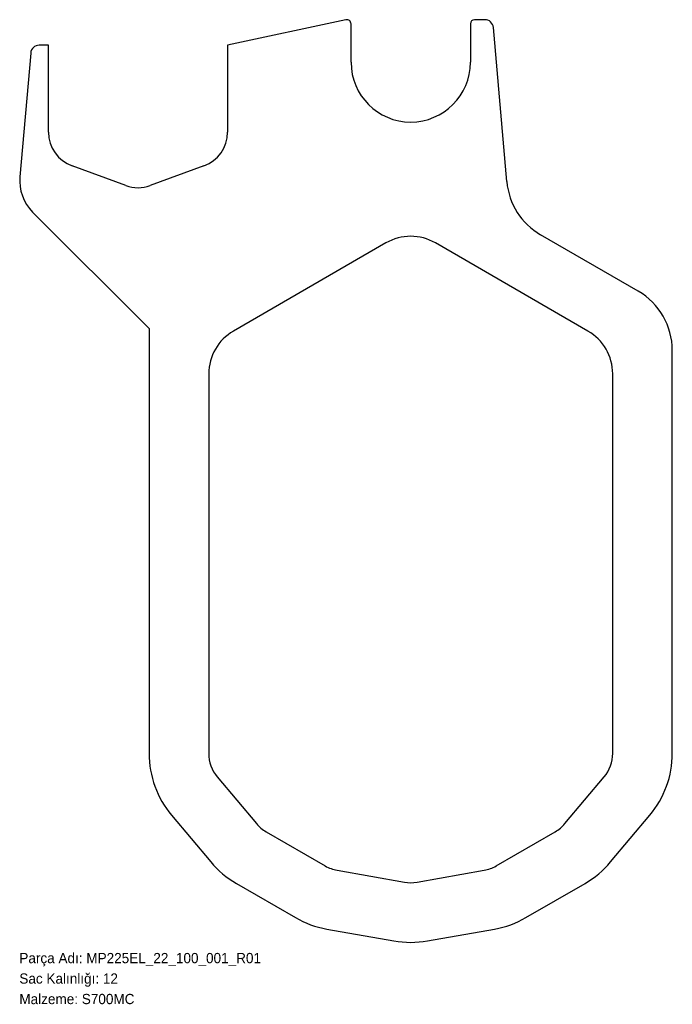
# Model space of a CAD drawing. Header units: millimetres. Extents: x 0 to 766, y -72 to 1082.
import ezdxf

# ---------------------------------------------------------------- set-up
doc = ezdxf.new("R2010")
doc.units = ezdxf.units.MM
doc.linetypes.add('SLD-Katı', pattern=[0])
doc.linetypes.add('SLD-Sürekli', pattern=[0])
doc.layers.add('METIN', color=96, linetype='SLD-Katı')
doc.styles.add('SLDTEXTSTYLE0', font='ARIAL.TTF', dxfattribs={"width": 0.948, "bigfont": 'bigfont'})
doc.styles.add('SLDTEXTSTYLE1', font='ARIAL.TTF', dxfattribs={"width": 0.948})

msp = doc.modelspace()

# ---------------------------------------------------------------- linework, layer by layer
at = {"color": 7, "linetype": 'SLD-Sürekli', "lineweight": 25}
for p, q in [((383.211484, 1082.288192), (244.262947, 1052.4)), ((389.262947, 1032.4), (389.262947, 1077.4)), ((529.262947, 1077.4), (529.262947, 1032.4)), ((546.262947, 1082.4), (534.262947, 1082.4)), ((572.042113, 892.479908), (556.224894, 1073.271557)), ((34.262947, 1052.4), (23.262947, 1052.4)), ((34.262947, 950.330125), (34.262947, 1052.4)), ((244.262947, 1052.4), (244.262947, 950.330125)), ((13.301, 1043.271557), (0.597876, 898.074186)), ((124.898101, 887.93291), (61.898101, 910.863035)), ((216.627793, 910.863035), (153.627793, 887.93291)), ((15.630447, 856.772535), (152.262947, 720.140036)), ((430.262947, 820.629473), (251.262947, 717.283775)), ((667.262947, 717.283775), (488.262947, 820.629473)), ((726.262947, 764.049147), (611.737689, 830.170335)), ((152.262947, 720.140036), (152.262947, 222.033086)), ((766.262947, 222.033086), (766.262947, 694.767115)), ((222.262947, 667.054302), (222.262947, 222.033086)), ((696.262947, 222.033086), (696.262947, 667.054302)), ((232.323036, 194.393219), (278.256383, 139.651987)), ((640.26951, 139.651987), (686.202858, 194.393219)), ((178.699925, 149.398086), (224.633272, 94.656854)), ((693.892621, 94.656854), (739.825969, 149.398086)), ((289.696294, 130.052762), (358.978326, 90.052762)), ((559.547567, 90.052762), (628.829599, 130.052762)), ((373.011455, 84.945121), (451.796075, 71.053267)), ((466.729818, 71.053267), (545.514439, 84.945121)), ((254.696294, 69.430984), (323.978326, 29.430984)), ((594.547567, 29.430984), (663.829599, 69.430984)), ((360.856082, 16.008578), (439.640703, 2.116724)), ((478.885191, 2.116724), (557.669811, 16.008578))]:
    msp.add_line(p, q, dxfattribs=at)
for centre, radius, start, end in [((384.262947, 1077.4), 5, 0, 102.139499), ((534.262947, 1077.4), 5, 90, 180), ((546.262947, 1072.4), 10, 5, 90), ((23.262947, 1042.4), 10, 90, 175), ((459.262947, 1032.4), 70, 180, 0), ((76.262947, 950.330125), 42, 180, 250), ((202.262947, 950.330125), 42, 290, 0), ((52.4, 893.542087), 52, 175, 225), ((651.737689, 899.452368), 80, 185, 240), ((139.262947, 927.4), 42, 250, 290), ((459.262947, 770.4), 58, 60, 120), ((686.262947, 694.767115), 80, 0, 60), ((280.262947, 667.054302), 58, 120, 180), ((638.262947, 667.054302), 58, 0, 60), ((265.262947, 222.033086), 113, 180, 220), ((265.262947, 222.033086), 43, 180, 220), ((653.262947, 222.033086), 43, 320, 0), ((653.262947, 222.033086), 113, 320, 0), ((311.196294, 167.291854), 43, 220, 240), ((607.329599, 167.291854), 43, 300, 320), ((311.196294, 167.291854), 113, 220, 240), ((607.329599, 167.291854), 113, 300, 320), ((380.478326, 127.291854), 43, 240, 260), ((538.047567, 127.291854), 43, 280, 300), ((459.262947, 113.4), 43, 260, 280), ((380.478326, 127.291854), 113, 240, 260), ((538.047567, 127.291854), 113, 280, 300), ((459.262947, 113.4), 113, 260, 280)]:
    msp.add_arc(centre, radius, start, end, dxfattribs=at)

# ---------------------------------------------------------------- texts
at = {"layer": 'METIN', "char_height": 12, "attachment_point": 1}
for s, insert, style in [('Parça Adı: MP225EL_22_100_001_R01', (0, -12.031187), 'SLDTEXTSTYLE0'), ('Sac Kalınlığı: 12', (0, -36.031187), 'SLDTEXTSTYLE0'), ('Malzeme: S700MC', (0, -60.031187), 'SLDTEXTSTYLE1')]:
    msp.add_mtext(s, dxfattribs=dict(at, insert=insert, style=style))

doc.saveas('drawing.dxf')
